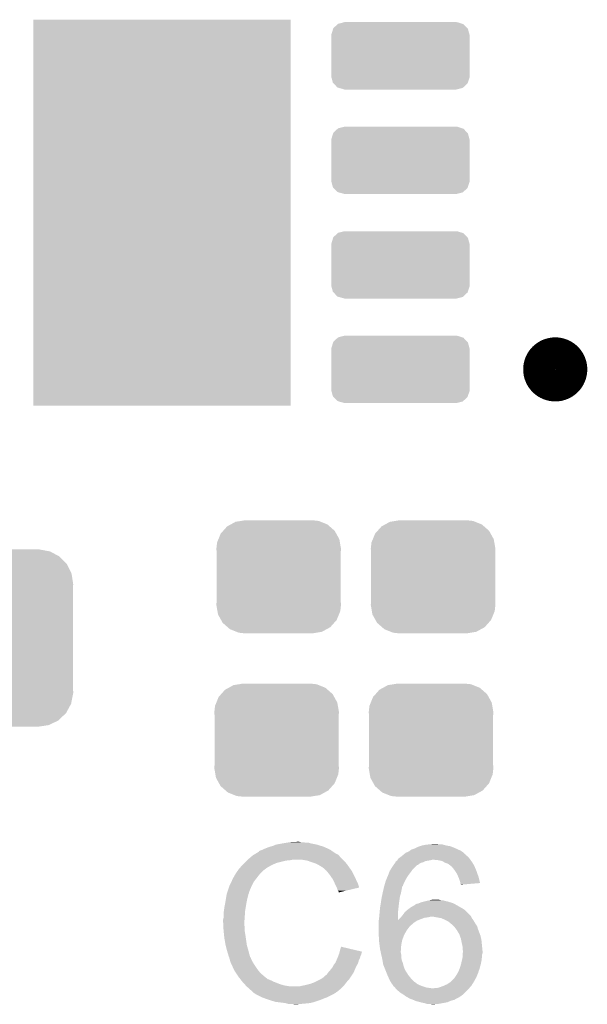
# Model space of a CAD drawing. Extents: x -0.05 to 0.95, y -0.15 to 1.54.
# Tile 17 of 35: x 0.42 to 0.55, y 0.55 to 0.79. Entities that reach past the tile are written whole.
import ezdxf

# ---------------------------------------------------------------- set-up
doc = ezdxf.new("R2010")
doc.units = 0
doc.layers.get('0').update_dxf_attribs({"linetype": 'CONTINUOUS'})
doc.layers.add('STEP_DOWN_13_CLICK_V101_GTO', color=14, linetype='CONTINUOUS')
doc.layers.add('STEP_DOWN_13_CLICK_V101_GTS', color=12, linetype='CONTINUOUS')

# ---------------------------------------------------------------- blocks, each defined once
blk = doc.blocks.new('CUSTOM_75')
for points in [[(-0.01358, 0.01127), (-0.01263, 0.01234), (0.01371, 0.01127), (0.01249, 0.01234)], [(-0.01263, 0.01234), (-0.01175, 0.01282), (0.01249, 0.01234), (0.01194, 0.01282)], [(-0.01175, 0.01282), (-0.01057, 0.01347), (0.01194, 0.01282), (0.01032, 0.01347)], [(-0.01057, 0.01347), (-0.0092, 0.01369), (0.01032, 0.01347), (0.00976, 0.01369)], [(-0.0092, 0.01369), (-0.00825, 0.01385), (0.00976, 0.01369), (0.00825, 0.01385)], [(-0.01475, 0.00922), (-0.01419, 0.01059), (0.01485, 0.00922), (0.01409, 0.01059)], [(-0.01419, 0.01059), (-0.01358, 0.01127), (0.01409, 0.01059), (0.01371, 0.01127)], [(-0.01525, 0.0069), (-0.01508, 0.00841), (0.01525, 0.0069), (0.01499, 0.00841)], [(-0.01508, 0.00841), (-0.01475, 0.00922), (0.01499, 0.00841), (0.01485, 0.00922)], [(-0.0152, 0.00607), (-0.01525, 0.0069), (0.0152, 0.00607), (0.01525, 0.0069)], [(-0.0152, -0.00607), (-0.0152, 0.00607), (0.0152, -0.00607), (0.0152, 0.00607)], [(-0.01525, -0.0069), (-0.0152, -0.00607), (0.01525, -0.0069), (0.0152, -0.00607)], [(-0.01499, -0.00841), (-0.01525, -0.0069), (0.01508, -0.00841), (0.01525, -0.0069)], [(-0.01485, -0.00922), (-0.01499, -0.00841), (0.01475, -0.00922), (0.01508, -0.00841)], [(-0.01409, -0.01059), (-0.01485, -0.00922), (0.01419, -0.01059), (0.01475, -0.00922)], [(-0.01371, -0.01127), (-0.01409, -0.01059), (0.01358, -0.01127), (0.01419, -0.01059)], [(-0.01249, -0.01234), (-0.01371, -0.01127), (0.01263, -0.01234), (0.01358, -0.01127)], [(-0.01194, -0.01282), (-0.01249, -0.01234), (0.01175, -0.01282), (0.01263, -0.01234)], [(-0.01032, -0.01347), (-0.01194, -0.01282), (0.01057, -0.01347), (0.01175, -0.01282)], [(-0.00976, -0.01369), (-0.01032, -0.01347), (0.0092, -0.01369), (0.01057, -0.01347)], [(-0.00825, -0.01385), (-0.00976, -0.01369), (0.00825, -0.01385), (0.0092, -0.01369)]]:
    blk.add_solid(points)
blk = doc.blocks.new('CUSTOM_81')
for points in [[(-0.01724, 0.01838), (-0.01557, 0.01997), (0.01717, 0.01838), (0.01564, 0.01997)], [(-0.01557, 0.01997), (-0.01536, 0.02018), (0.01564, 0.01997), (0.01526, 0.02018)], [(-0.01536, 0.02018), (-0.01325, 0.02121), (0.01526, 0.02018), (0.01335, 0.02121)], [(-0.01325, 0.02121), (-0.01302, 0.02132), (0.01335, 0.02121), (0.01277, 0.02132)], [(-0.01302, 0.02132), (-0.01049, 0.02169), (0.01277, 0.02132), (0.0108, 0.02169)], [(-0.01049, 0.02169), (-0.01045, 0.0217), (0.0108, 0.02169), (0.01045, 0.0217)], [(-0.01849, 0.0161), (-0.01739, 0.0181), (0.01844, 0.0161), (0.01745, 0.0181)], [(-0.01739, 0.0181), (-0.01724, 0.01838), (0.01745, 0.0181), (0.01717, 0.01838)], [(-0.01899, 0.01355), (-0.01856, 0.01577), (0.01895, 0.01355), (0.0186, 0.01577)], [(-0.01856, 0.01577), (-0.01849, 0.0161), (0.0186, 0.01577), (0.01844, 0.0161)], [(-0.019, 0.0132), (-0.01899, 0.01355), (0.019, 0.0132), (0.01895, 0.01355)], [(-0.01895, 0.01228), (-0.019, 0.0132), (0.01895, 0.01228), (0.019, 0.0132)], [(-0.01895, -0.01228), (-0.01895, 0.01228), (0.01895, -0.01228), (0.01895, 0.01228)], [(-0.01895, 0.01228), (-0.01895, 0.01228), (0.01895, 0.01228)], [(-0.019, -0.0132), (-0.01895, -0.01228), (0.019, -0.0132), (0.01895, -0.01228)], [(-0.01895, -0.01355), (-0.019, -0.0132), (0.01899, -0.01355), (0.019, -0.0132)], [(-0.01895, -0.01228), (-0.01895, -0.01228), (0.01895, -0.01228)], [(-0.0186, -0.01577), (-0.01895, -0.01355), (0.01855, -0.01577), (0.01899, -0.01355)], [(-0.01844, -0.0161), (-0.0186, -0.01577), (0.01849, -0.0161), (0.01855, -0.01577)], [(-0.01745, -0.0181), (-0.01844, -0.0161), (0.01739, -0.0181), (0.01849, -0.0161)], [(-0.01717, -0.01838), (-0.01745, -0.0181), (0.01724, -0.01838), (0.01739, -0.0181)], [(-0.01564, -0.01997), (-0.01717, -0.01838), (0.01557, -0.01997), (0.01724, -0.01838)], [(-0.01526, -0.02018), (-0.01564, -0.01997), (0.01536, -0.02018), (0.01557, -0.01997)], [(-0.01335, -0.02121), (-0.01526, -0.02018), (0.01325, -0.02121), (0.01536, -0.02018)], [(-0.01277, -0.02132), (-0.01335, -0.02121), (0.01302, -0.02132), (0.01325, -0.02121)], [(-0.0108, -0.02169), (-0.01277, -0.02132), (0.01049, -0.02169), (0.01302, -0.02132)], [(-0.01045, -0.0217), (-0.0108, -0.02169), (0.01045, -0.0217), (0.01049, -0.02169)]]:
    blk.add_solid(points)
blk = doc.blocks.new('RECTANGLE_83')
blk.add_solid([(0.0315, 0.04725), (0.0315, -0.04725), (-0.0315, 0.04725), (-0.0315, -0.04725)])
blk = doc.blocks.new('CUSTOM_84')
for points in [[(-0.01643, 0.00677), (-0.01536, 0.00775), (0.01637, 0.00677), (0.01543, 0.00775)], [(-0.01536, 0.00775), (-0.01525, 0.00785), (0.01543, 0.00775), (0.01512, 0.00785)], [(-0.01525, 0.00785), (-0.01371, 0.00824), (0.01512, 0.00785), (0.01391, 0.00824)], [(-0.01371, 0.00824), (-0.0137, 0.00824), (0.01391, 0.00824), (0.01387, 0.00824)], [(-0.0137, 0.00824), (-0.0137, 0.00825), (0.01387, 0.00824), (0.0137, 0.00825)], [(-0.01695, 0.00505), (-0.01648, 0.00659), (0.01695, 0.00505), (0.01653, 0.00659)], [(-0.01695, 0.005), (-0.01695, 0.00505), (0.01695, 0.005), (0.01695, 0.00505)], [(-0.01695, -0.005), (-0.01695, 0.005), (0.01695, -0.005), (0.01695, 0.005)], [(-0.01648, 0.00659), (-0.01643, 0.00677), (0.01653, 0.00659), (0.01637, 0.00677)], [(-0.01695, -0.00505), (-0.01695, -0.005), (0.01695, -0.00505), (0.01695, -0.005)], [(-0.01689, -0.00526), (-0.01695, -0.00505), (0.01694, -0.00526), (0.01695, -0.00505)], [(-0.01653, -0.00659), (-0.01689, -0.00526), (0.01649, -0.00659), (0.01694, -0.00526)], [(-0.01636, -0.00677), (-0.01653, -0.00659), (0.01643, -0.00677), (0.01649, -0.00659)], [(-0.01542, -0.00775), (-0.01636, -0.00677), (0.01537, -0.00775), (0.01643, -0.00677)], [(-0.01505, -0.00786), (-0.01542, -0.00775), (0.01525, -0.00786), (0.01537, -0.00775)], [(-0.0137, -0.00824), (-0.01505, -0.00786), (0.01372, -0.00824), (0.01525, -0.00786)], [(-0.0137, -0.00825), (-0.0137, -0.00824), (0.0137, -0.00825), (0.01372, -0.00824)]]:
    blk.add_solid(points)

msp = doc.modelspace()

# ---------------------------------------------------------------- linework, layer by layer
at = {"layer": 'STEP_DOWN_13_CLICK_V101_GTO', "const_width": 0.0079}
msp.add_lwpolyline([(0.5424, 0.7018, 1), (0.5502, 0.7018, 1)], format="xyb", close=True, dxfattribs=at)
at = {"layer": 'STEP_DOWN_13_CLICK_V101_GTO'}
for points in [[(0.4807, 0.5859), (0.4813, 0.586), (0.4851, 0.5859), (0.4845, 0.586)], [(0.4813, 0.586), (0.4831, 0.5861), (0.484, 0.586), (0.4836, 0.5861)], [(0.4728, 0.5831), (0.47363, 0.5836), (0.4928, 0.5831), (0.492, 0.5836)], [(0.47363, 0.5836), (0.4738, 0.5837), (0.492, 0.5836), (0.49186, 0.5837)], [(0.4738, 0.5838), (0.4742, 0.584), (0.49172, 0.5838), (0.49144, 0.584)], [(0.4738, 0.5837), (0.4738, 0.5838), (0.49186, 0.5837), (0.49172, 0.5838)], [(0.4742, 0.584), (0.4745, 0.5841), (0.49144, 0.584), (0.4913, 0.5841)], [(0.4745, 0.5841), (0.4749, 0.5843), (0.4913, 0.5841), (0.4909, 0.5843)], [(0.4749, 0.5843), (0.4754, 0.5845), (0.4909, 0.5843), (0.4905, 0.5845)], [(0.4754, 0.5845), (0.4759, 0.5847), (0.4905, 0.5845), (0.49005, 0.5847)], [(0.4759, 0.5847), (0.4765, 0.5849), (0.49005, 0.5847), (0.4896, 0.5849)], [(0.4765, 0.5849), (0.4772, 0.5851), (0.4896, 0.5849), (0.48896, 0.5851)], [(0.4772, 0.5851), (0.4779, 0.5854), (0.48896, 0.5851), (0.488, 0.5854)], [(0.4779, 0.5854), (0.4795, 0.5857), (0.488, 0.5854), (0.4865, 0.5857)], [(0.4795, 0.5857), (0.4807, 0.5859), (0.4865, 0.5857), (0.4858, 0.5859)], [(0.50993, 0.5835), (0.5104, 0.5837), (0.5238, 0.5835), (0.5235, 0.5837)], [(0.5104, 0.5837), (0.51068, 0.5839), (0.5235, 0.5837), (0.5232, 0.5839)], [(0.51068, 0.5839), (0.5111, 0.5842), (0.5232, 0.5839), (0.52255, 0.5842)], [(0.5111, 0.5842), (0.512, 0.5845), (0.52255, 0.5842), (0.5219, 0.5845)], [(0.512, 0.5845), (0.5128, 0.5849), (0.5219, 0.5845), (0.52094, 0.5849)], [(0.5128, 0.5849), (0.5131, 0.585), (0.52094, 0.5849), (0.5207, 0.585)], [(0.5131, 0.585), (0.5137, 0.5852), (0.5207, 0.585), (0.5196, 0.5852)], [(0.5137, 0.5852), (0.5147, 0.5854), (0.5196, 0.5852), (0.51887, 0.5854)], [(0.5147, 0.5854), (0.5158, 0.5855), (0.51887, 0.5854), (0.5185, 0.5855)], [(0.5158, 0.5855), (0.5169, 0.5856), (0.5177, 0.5855), (0.5173, 0.5856)], [(0.4702, 0.5809), (0.4708, 0.5815), (0.478, 0.5809), (0.4804, 0.5815)], [(0.4708, 0.5815), (0.4709, 0.5816), (0.4804, 0.5815), (0.4814, 0.5816)], [(0.4709, 0.5816), (0.471, 0.5817), (0.4814, 0.5816), (0.4819, 0.5817)], [(0.471, 0.5817), (0.47171, 0.5823), (0.4943, 0.5817), (0.4937, 0.5823)], [(0.47171, 0.5823), (0.47206, 0.5826), (0.4937, 0.5823), (0.4935, 0.5826)], [(0.47206, 0.5826), (0.4723, 0.5828), (0.4935, 0.5826), (0.4933, 0.5828)], [(0.4723, 0.5828), (0.47247, 0.5829), (0.4933, 0.5828), (0.4932, 0.5829)], [(0.47247, 0.5829), (0.47263, 0.583), (0.4932, 0.5829), (0.493, 0.583)], [(0.47263, 0.583), (0.4728, 0.5831), (0.493, 0.583), (0.4929, 0.5831)], [(0.4728, 0.5831), (0.4728, 0.5831), (0.4929, 0.5831), (0.4928, 0.5831)], [(0.4856, 0.5815), (0.4844, 0.5817), (0.4945, 0.5815), (0.4943, 0.5817)], [(0.4867, 0.5811), (0.4856, 0.5815), (0.4949, 0.5811), (0.4945, 0.5815)], [(0.5072, 0.5812), (0.5073, 0.5813), (0.5142, 0.5812), (0.5144, 0.5813)], [(0.5072, 0.5811), (0.5072, 0.5812), (0.514, 0.5811), (0.5142, 0.5812)], [(0.5073, 0.5813), (0.50745, 0.5814), (0.5144, 0.5813), (0.5146, 0.5814)], [(0.50745, 0.5814), (0.5076, 0.5815), (0.5146, 0.5814), (0.5153, 0.5815)], [(0.5076, 0.5815), (0.50765, 0.5816), (0.5153, 0.5815), (0.5158, 0.5816)], [(0.50765, 0.5816), (0.5077, 0.5817), (0.5158, 0.5816), (0.5162, 0.5817)], [(0.5077, 0.5817), (0.5078, 0.5819), (0.52553, 0.5817), (0.52538, 0.5819)], [(0.5078, 0.5819), (0.50793, 0.582), (0.52538, 0.5819), (0.5253, 0.582)], [(0.50793, 0.582), (0.50833, 0.5823), (0.5253, 0.582), (0.5251, 0.5823)], [(0.50833, 0.5823), (0.5086, 0.5825), (0.5251, 0.5823), (0.5249, 0.5825)], [(0.5086, 0.5825), (0.50872, 0.5826), (0.5249, 0.5825), (0.5248, 0.5826)], [(0.50872, 0.5826), (0.50884, 0.5827), (0.5248, 0.5826), (0.5246, 0.5827)], [(0.50884, 0.5827), (0.50908, 0.5829), (0.5246, 0.5827), (0.5244, 0.5829)], [(0.50908, 0.5829), (0.5092, 0.583), (0.5244, 0.5829), (0.5244, 0.583)], [(0.5092, 0.583), (0.5097, 0.5834), (0.5243, 0.583), (0.5239, 0.5834)], [(0.5092, 0.583), (0.5092, 0.583), (0.5244, 0.583), (0.5243, 0.583)], [(0.5097, 0.5834), (0.50993, 0.5835), (0.5239, 0.5834), (0.5238, 0.5835)], [(0.5176, 0.5816), (0.5166, 0.5817), (0.5256, 0.5816), (0.52553, 0.5817)], [(0.5186, 0.5814), (0.5176, 0.5816), (0.52575, 0.5814), (0.5256, 0.5816)], [(0.51895, 0.5812), (0.5186, 0.5814), (0.5259, 0.5812), (0.52575, 0.5814)], [(0.5193, 0.581), (0.51895, 0.5812), (0.52602, 0.581), (0.5259, 0.5812)], [(0.4682, 0.5785), (0.46869, 0.5792), (0.4743, 0.5785), (0.475, 0.5792)], [(0.46869, 0.5792), (0.4689, 0.5795), (0.475, 0.5792), (0.4754, 0.5795)], [(0.4689, 0.5795), (0.46899, 0.5796), (0.4754, 0.5795), (0.4755, 0.5796)], [(0.46899, 0.5796), (0.46963, 0.5803), (0.4755, 0.5796), (0.4767, 0.5803)], [(0.46963, 0.5803), (0.4699, 0.5806), (0.4767, 0.5803), (0.47735, 0.5806)], [(0.4699, 0.5806), (0.4702, 0.5809), (0.47735, 0.5806), (0.478, 0.5809)], [(0.487, 0.581), (0.4867, 0.5811), (0.495, 0.581), (0.4949, 0.5811)], [(0.4876, 0.5808), (0.487, 0.581), (0.49516, 0.5808), (0.495, 0.581)], [(0.4882, 0.5805), (0.4876, 0.5808), (0.4954, 0.5805), (0.49516, 0.5808)], [(0.4884, 0.5804), (0.4882, 0.5805), (0.49547, 0.5804), (0.4954, 0.5805)], [(0.4889, 0.5801), (0.4884, 0.5804), (0.49569, 0.5801), (0.49547, 0.5804)], [(0.4893, 0.5799), (0.4889, 0.5801), (0.49583, 0.5799), (0.49569, 0.5801)], [(0.4894, 0.5798), (0.4893, 0.5799), (0.4959, 0.5798), (0.49583, 0.5799)], [(0.49019, 0.5791), (0.4894, 0.5798), (0.4964, 0.5791), (0.4959, 0.5798)], [(0.4903, 0.579), (0.49019, 0.5791), (0.49646, 0.579), (0.4964, 0.5791)], [(0.49078, 0.5784), (0.4903, 0.579), (0.4968, 0.5784), (0.49646, 0.579)], [(0.50561, 0.5785), (0.5058, 0.579), (0.5108, 0.5785), (0.51116, 0.579)], [(0.5058, 0.579), (0.50593, 0.5792), (0.51116, 0.579), (0.5113, 0.5792)], [(0.50593, 0.5792), (0.5065, 0.5801), (0.5113, 0.5792), (0.5122, 0.5801)], [(0.5065, 0.5801), (0.50671, 0.5804), (0.5122, 0.5801), (0.5125, 0.5804)], [(0.50671, 0.5804), (0.50706, 0.5809), (0.5126, 0.5804), (0.5133, 0.5809)], [(0.50671, 0.5804), (0.50671, 0.5804), (0.5125, 0.5804), (0.5126, 0.5804)], [(0.50706, 0.5809), (0.5072, 0.5811), (0.5133, 0.5809), (0.514, 0.5811)], [(0.5201, 0.5807), (0.5193, 0.581), (0.5262, 0.5807), (0.52602, 0.581)], [(0.5206, 0.5803), (0.5201, 0.5807), (0.52644, 0.5803), (0.5262, 0.5807)], [(0.52073, 0.5802), (0.5206, 0.5803), (0.5265, 0.5802), (0.52644, 0.5803)], [(0.521, 0.58), (0.52073, 0.5802), (0.52658, 0.58), (0.5265, 0.5802)], [(0.5212, 0.5797), (0.521, 0.58), (0.52671, 0.5797), (0.52658, 0.58)], [(0.5213, 0.5796), (0.5212, 0.5797), (0.52675, 0.5796), (0.52671, 0.5797)], [(0.5217, 0.5791), (0.5213, 0.5796), (0.52696, 0.5791), (0.52675, 0.5796)], [(0.52177, 0.579), (0.5217, 0.5791), (0.527, 0.579), (0.52696, 0.5791)], [(0.5221, 0.5785), (0.52177, 0.579), (0.52718, 0.5785), (0.527, 0.579)], [(0.46702, 0.5763), (0.4673, 0.5769), (0.4725, 0.5763), (0.47297, 0.5769)], [(0.4673, 0.577), (0.4674, 0.5771), (0.47304, 0.577), (0.47312, 0.5771)], [(0.4673, 0.5769), (0.4673, 0.577), (0.47297, 0.5769), (0.47304, 0.577)], [(0.4674, 0.5771), (0.4675, 0.5774), (0.47312, 0.5771), (0.47336, 0.5774)], [(0.4675, 0.5774), (0.4677, 0.5776), (0.47336, 0.5774), (0.47351, 0.5776)], [(0.4677, 0.5776), (0.4679, 0.578), (0.47351, 0.5776), (0.47382, 0.578)], [(0.4679, 0.578), (0.46796, 0.5781), (0.47382, 0.578), (0.4739, 0.5781)], [(0.46796, 0.5781), (0.4682, 0.5785), (0.4739, 0.5781), (0.4743, 0.5785)], [(0.4911, 0.578), (0.49078, 0.5784), (0.497, 0.578), (0.4968, 0.5784)], [(0.49138, 0.5776), (0.4911, 0.578), (0.4972, 0.5776), (0.497, 0.578)], [(0.4918, 0.577), (0.49138, 0.5776), (0.49747, 0.577), (0.4972, 0.5776)], [(0.49195, 0.5767), (0.4918, 0.577), (0.4976, 0.5767), (0.49747, 0.577)], [(0.4923, 0.576), (0.49195, 0.5767), (0.49795, 0.576), (0.4976, 0.5767)], [(0.50454, 0.5756), (0.5048, 0.5765), (0.5091, 0.5756), (0.50951, 0.5765)], [(0.5048, 0.5765), (0.50488, 0.5767), (0.50951, 0.5765), (0.5096, 0.5767)], [(0.50488, 0.5767), (0.5053, 0.5777), (0.5096, 0.5767), (0.5102, 0.5777)], [(0.5053, 0.5777), (0.50561, 0.5785), (0.5102, 0.5777), (0.5108, 0.5785)], [(0.5224, 0.5779), (0.5221, 0.5785), (0.52739, 0.5779), (0.52718, 0.5785)], [(0.52253, 0.5776), (0.5224, 0.5779), (0.5275, 0.5776), (0.52739, 0.5779)], [(0.5227, 0.5772), (0.52253, 0.5776), (0.5276, 0.5772), (0.5275, 0.5776)], [(0.5229, 0.5766), (0.5227, 0.5772), (0.52775, 0.5766), (0.5276, 0.5772)], [(0.5231, 0.5761), (0.5229, 0.5766), (0.52787, 0.5761), (0.52775, 0.5766)], [(0.46607, 0.5739), (0.46647, 0.5751), (0.4714, 0.5739), (0.4719, 0.5751)], [(0.46647, 0.5751), (0.4665, 0.5752), (0.4719, 0.5751), (0.47195, 0.5752)], [(0.4665, 0.5752), (0.46702, 0.5763), (0.47195, 0.5752), (0.4725, 0.5763)], [(0.49234, 0.5759), (0.4923, 0.576), (0.498, 0.5759), (0.49795, 0.576)], [(0.4927, 0.5751), (0.49234, 0.5759), (0.49824, 0.5751), (0.498, 0.5759)], [(0.4928, 0.5749), (0.4927, 0.5751), (0.4983, 0.5749), (0.49824, 0.5751)], [(0.4929, 0.5747), (0.4928, 0.5749), (0.49747, 0.5747), (0.4983, 0.5749)], [(0.4931, 0.5741), (0.4929, 0.5747), (0.49496, 0.5741), (0.49747, 0.5747)], [(0.4933, 0.5739), (0.4931, 0.5741), (0.49413, 0.5739), (0.49496, 0.5741)], [(0.5041, 0.5738), (0.50424, 0.5744), (0.50858, 0.5738), (0.5087, 0.5744)], [(0.50424, 0.5744), (0.50433, 0.5748), (0.5087, 0.5744), (0.5088, 0.5748)], [(0.50433, 0.5748), (0.5044, 0.5751), (0.5088, 0.5748), (0.5088, 0.5751)], [(0.5044, 0.5751), (0.50446, 0.5753), (0.5088, 0.5751), (0.509, 0.5753)], [(0.50446, 0.5753), (0.50451, 0.5755), (0.509, 0.5753), (0.509, 0.5755)], [(0.50451, 0.5755), (0.50454, 0.5756), (0.509, 0.5755), (0.5091, 0.5756)], [(0.5231, 0.576), (0.5231, 0.5761), (0.5279, 0.576), (0.52787, 0.5761)], [(0.5231, 0.5757), (0.5231, 0.576), (0.52438, 0.5757), (0.5279, 0.576)], [(0.5232, 0.5757), (0.5231, 0.5757), (0.52437, 0.5757), (0.52438, 0.5757)], [(0.5232, 0.5756), (0.5232, 0.5757), (0.5232, 0.5756), (0.52437, 0.5757)], [(0.46539, 0.5705), (0.4656, 0.5716), (0.4706, 0.5705), (0.4708, 0.5716)], [(0.4656, 0.5716), (0.46575, 0.5725), (0.4708, 0.5716), (0.471, 0.5725)], [(0.46575, 0.5725), (0.46588, 0.5733), (0.471, 0.5725), (0.4712, 0.5733)], [(0.46588, 0.5733), (0.4659, 0.5734), (0.4712, 0.5733), (0.47125, 0.5734)], [(0.4659, 0.5734), (0.46593, 0.5735), (0.47125, 0.5734), (0.4713, 0.5735)], [(0.46593, 0.5735), (0.466, 0.5737), (0.4713, 0.5735), (0.4713, 0.5737)], [(0.466, 0.5737), (0.46603, 0.5738), (0.4713, 0.5737), (0.4714, 0.5738)], [(0.46603, 0.5738), (0.46607, 0.5739), (0.4714, 0.5738), (0.4714, 0.5739)], [(0.4933, 0.5737), (0.4933, 0.5739), (0.4933, 0.5737), (0.49413, 0.5739)], [(0.50365, 0.5714), (0.5038, 0.5724), (0.5081, 0.5714), (0.50824, 0.5724)], [(0.5038, 0.5724), (0.50389, 0.5728), (0.50824, 0.5724), (0.5083, 0.5728)], [(0.50389, 0.5728), (0.50401, 0.5734), (0.5083, 0.5728), (0.5085, 0.5734)], [(0.50401, 0.5734), (0.5041, 0.5738), (0.5085, 0.5734), (0.50858, 0.5738)], [(0.5143, 0.5715), (0.51475, 0.5716), (0.5199, 0.5715), (0.5193, 0.5716)], [(0.51475, 0.5716), (0.51565, 0.5718), (0.5193, 0.5716), (0.5188, 0.5718)], [(0.51565, 0.5718), (0.5161, 0.5719), (0.5183, 0.5718), (0.5179, 0.5719)], [(0.51565, 0.5718), (0.51565, 0.5718), (0.5188, 0.5718), (0.5183, 0.5718)], [(0.4651, 0.5686), (0.4652, 0.5693), (0.47035, 0.5686), (0.4704, 0.5693)], [(0.4652, 0.5693), (0.4653, 0.57), (0.4704, 0.5693), (0.47052, 0.57)], [(0.4653, 0.57), (0.46539, 0.5705), (0.47052, 0.57), (0.4706, 0.5705)], [(0.50331, 0.5688), (0.5034, 0.5699), (0.5078, 0.5688), (0.50792, 0.5699)], [(0.5034, 0.5699), (0.50352, 0.5706), (0.50792, 0.5699), (0.508, 0.5706)], [(0.50352, 0.5706), (0.5036, 0.5711), (0.508, 0.5706), (0.50806, 0.5711)], [(0.5036, 0.5711), (0.50365, 0.5714), (0.50806, 0.5711), (0.5081, 0.5714)], [(0.50962, 0.569), (0.5102, 0.5695), (0.5246, 0.569), (0.52402, 0.5695)], [(0.5102, 0.5695), (0.51033, 0.5696), (0.52402, 0.5695), (0.5239, 0.5696)], [(0.51033, 0.5696), (0.511, 0.5701), (0.5239, 0.5696), (0.52302, 0.5701)], [(0.511, 0.5701), (0.5119, 0.5706), (0.52302, 0.5701), (0.52215, 0.5706)], [(0.512, 0.5707), (0.51215, 0.5708), (0.52197, 0.5707), (0.5218, 0.5708)], [(0.512, 0.5706), (0.512, 0.5707), (0.52215, 0.5706), (0.52197, 0.5707)], [(0.51215, 0.5708), (0.5123, 0.5709), (0.5218, 0.5708), (0.5216, 0.5709)], [(0.5123, 0.5709), (0.5128, 0.571), (0.5216, 0.5709), (0.5214, 0.571)], [(0.5128, 0.571), (0.51303, 0.5711), (0.5214, 0.571), (0.5212, 0.5711)], [(0.51303, 0.5711), (0.5135, 0.5713), (0.5212, 0.5711), (0.52055, 0.5713)], [(0.5135, 0.5713), (0.5143, 0.5715), (0.52055, 0.5713), (0.5199, 0.5715)], [(0.465, 0.5671), (0.4651, 0.5675), (0.47024, 0.5671), (0.47027, 0.5675)], [(0.465, 0.5665), (0.465, 0.5671), (0.4702, 0.5665), (0.47024, 0.5671)], [(0.4651, 0.5675), (0.4651, 0.5686), (0.47027, 0.5675), (0.47035, 0.5686)], [(0.5031, 0.5668), (0.50311, 0.5669), (0.5125, 0.5668), (0.51275, 0.5669)], [(0.5031, 0.5662), (0.5031, 0.5668), (0.5116, 0.5662), (0.5125, 0.5668)], [(0.50311, 0.5669), (0.5032, 0.5676), (0.5078, 0.5669), (0.5078, 0.5676)], [(0.5032, 0.5676), (0.5033, 0.5687), (0.5078, 0.5676), (0.5078, 0.5687)], [(0.5033, 0.5687), (0.50331, 0.5688), (0.5078, 0.5687), (0.5078, 0.5688)], [(0.5078, 0.5669), (0.5081, 0.5672), (0.51275, 0.5669), (0.5135, 0.5672)], [(0.5081, 0.5672), (0.5084, 0.5675), (0.5135, 0.5672), (0.5143, 0.5675)], [(0.5084, 0.5675), (0.5085, 0.5676), (0.5143, 0.5675), (0.5151, 0.5676)], [(0.5085, 0.5676), (0.50858, 0.5677), (0.5151, 0.5676), (0.5156, 0.5677)], [(0.50858, 0.5677), (0.50867, 0.5678), (0.5156, 0.5677), (0.5158, 0.5678)], [(0.50867, 0.5678), (0.50892, 0.5681), (0.5257, 0.5678), (0.5255, 0.5681)], [(0.50892, 0.5681), (0.509, 0.5682), (0.5255, 0.5681), (0.5254, 0.5682)], [(0.509, 0.5682), (0.5095, 0.5689), (0.5254, 0.5682), (0.5247, 0.5689)], [(0.5095, 0.5689), (0.50962, 0.569), (0.5247, 0.5689), (0.5246, 0.569)], [(0.5184, 0.5674), (0.5162, 0.5678), (0.5259, 0.5674), (0.5257, 0.5678)], [(0.5193, 0.567), (0.5184, 0.5674), (0.5262, 0.567), (0.5259, 0.5674)], [(0.5201, 0.5666), (0.5193, 0.567), (0.52644, 0.5666), (0.5262, 0.567)], [(0.46504, 0.5656), (0.465, 0.5665), (0.4702, 0.5656), (0.4702, 0.5665)], [(0.46506, 0.5653), (0.46504, 0.5656), (0.4703, 0.5653), (0.4702, 0.5656)], [(0.4651, 0.5645), (0.46506, 0.5653), (0.4703, 0.5645), (0.4703, 0.5653)], [(0.46513, 0.5642), (0.4651, 0.5645), (0.4703, 0.5642), (0.4703, 0.5645)], [(0.5031, 0.5654), (0.5031, 0.5662), (0.5107, 0.5654), (0.5116, 0.5662)], [(0.5031, 0.5653), (0.5031, 0.5654), (0.5106, 0.5653), (0.5107, 0.5654)], [(0.5031, 0.565), (0.5031, 0.5653), (0.5104, 0.565), (0.5106, 0.5653)], [(0.5031, 0.5645), (0.5031, 0.565), (0.51, 0.5645), (0.5104, 0.565)], [(0.5031, 0.5638), (0.5031, 0.5645), (0.5096, 0.5638), (0.51, 0.5645)], [(0.5207, 0.5661), (0.5201, 0.5666), (0.52674, 0.5661), (0.52644, 0.5666)], [(0.52083, 0.566), (0.5207, 0.5661), (0.5268, 0.566), (0.52674, 0.5661)], [(0.5211, 0.5658), (0.52083, 0.566), (0.52693, 0.5658), (0.5268, 0.566)], [(0.5215, 0.5654), (0.5211, 0.5658), (0.5272, 0.5654), (0.52693, 0.5658)], [(0.52204, 0.5647), (0.5215, 0.5654), (0.5274, 0.5647), (0.5272, 0.5654)], [(0.5222, 0.5645), (0.52204, 0.5647), (0.52748, 0.5645), (0.5274, 0.5647)], [(0.5228, 0.5635), (0.5222, 0.5645), (0.52785, 0.5635), (0.52748, 0.5645)], [(0.46519, 0.5636), (0.46513, 0.5642), (0.4704, 0.5636), (0.4703, 0.5642)], [(0.4653, 0.5625), (0.46519, 0.5636), (0.47057, 0.5625), (0.4704, 0.5636)], [(0.46534, 0.5623), (0.4653, 0.5625), (0.4706, 0.5623), (0.47057, 0.5625)], [(0.4656, 0.5608), (0.46534, 0.5623), (0.4708, 0.5608), (0.4706, 0.5623)], [(0.5031, 0.5631), (0.5031, 0.5638), (0.50925, 0.5631), (0.5096, 0.5638)], [(0.50311, 0.563), (0.5031, 0.5631), (0.5092, 0.563), (0.50925, 0.5631)], [(0.50318, 0.5619), (0.50311, 0.563), (0.5088, 0.5619), (0.5092, 0.563)], [(0.5032, 0.5615), (0.50318, 0.5619), (0.50873, 0.5615), (0.5088, 0.5619)], [(0.52295, 0.5631), (0.5228, 0.5635), (0.528, 0.5631), (0.52785, 0.5635)], [(0.5232, 0.5624), (0.52295, 0.5631), (0.52817, 0.5624), (0.528, 0.5631)], [(0.52322, 0.5623), (0.5232, 0.5624), (0.5282, 0.5623), (0.52817, 0.5624)], [(0.5234, 0.5614), (0.52322, 0.5623), (0.5283, 0.5614), (0.5282, 0.5623)], [(0.4658, 0.56), (0.4656, 0.5608), (0.47103, 0.56), (0.4708, 0.5608)], [(0.46597, 0.5594), (0.4658, 0.56), (0.4712, 0.5594), (0.47103, 0.56)], [(0.49352, 0.5592), (0.4936, 0.5595), (0.499, 0.5592), (0.49772, 0.5595)], [(0.4936, 0.5595), (0.4939, 0.5604), (0.49772, 0.5595), (0.4939, 0.5604)], [(0.50329, 0.5608), (0.5032, 0.5615), (0.5086, 0.5608), (0.50873, 0.5615)], [(0.5034, 0.5599), (0.50329, 0.5608), (0.50854, 0.5599), (0.5086, 0.5608)], [(0.50351, 0.5594), (0.5034, 0.5599), (0.5085, 0.5594), (0.50854, 0.5599)], [(0.5236, 0.5605), (0.5234, 0.5614), (0.52839, 0.5605), (0.5283, 0.5614)], [(0.5236, 0.5598), (0.5236, 0.5605), (0.52846, 0.5598), (0.52839, 0.5605)], [(0.5237, 0.5595), (0.5236, 0.5598), (0.52849, 0.5595), (0.52846, 0.5598)], [(0.5237, 0.5594), (0.5237, 0.5595), (0.5285, 0.5594), (0.52849, 0.5595)], [(0.4662, 0.5586), (0.46597, 0.5594), (0.47141, 0.5586), (0.4712, 0.5594)], [(0.46643, 0.5579), (0.4662, 0.5586), (0.4716, 0.5579), (0.47141, 0.5586)], [(0.46647, 0.5578), (0.46643, 0.5579), (0.4717, 0.5578), (0.4716, 0.5579)], [(0.46653, 0.5576), (0.46647, 0.5578), (0.4718, 0.5576), (0.4717, 0.5578)], [(0.4666, 0.5574), (0.46653, 0.5576), (0.47187, 0.5574), (0.4718, 0.5576)], [(0.46663, 0.5573), (0.4666, 0.5574), (0.4719, 0.5573), (0.47187, 0.5574)], [(0.4667, 0.557), (0.46663, 0.5573), (0.47205, 0.557), (0.4719, 0.5573)], [(0.49271, 0.557), (0.49297, 0.5576), (0.4982, 0.557), (0.4985, 0.5576)], [(0.49297, 0.5576), (0.4931, 0.5579), (0.4985, 0.5576), (0.49856, 0.5579)], [(0.4931, 0.5579), (0.49317, 0.5581), (0.49856, 0.5579), (0.4986, 0.5581)], [(0.49317, 0.5581), (0.49332, 0.5585), (0.4986, 0.5581), (0.4988, 0.5585)], [(0.49332, 0.5585), (0.4934, 0.5587), (0.4988, 0.5585), (0.49885, 0.5587)], [(0.4934, 0.5587), (0.49345, 0.5589), (0.49885, 0.5587), (0.4989, 0.5589)], [(0.49345, 0.5589), (0.4935, 0.5591), (0.4989, 0.5589), (0.499, 0.5591)], [(0.4935, 0.5591), (0.49352, 0.5592), (0.499, 0.5591), (0.499, 0.5592)], [(0.50359, 0.559), (0.50351, 0.5594), (0.5085, 0.559), (0.5085, 0.5594)], [(0.5037, 0.5585), (0.50359, 0.559), (0.5086, 0.5585), (0.5085, 0.559)], [(0.50384, 0.5579), (0.5037, 0.5585), (0.5086, 0.5579), (0.5086, 0.5585)], [(0.504, 0.5572), (0.50384, 0.5579), (0.5087, 0.5572), (0.5086, 0.5579)], [(0.50413, 0.5564), (0.504, 0.5572), (0.509, 0.5564), (0.5087, 0.5572)], [(0.5233, 0.5564), (0.52351, 0.5573), (0.52814, 0.5564), (0.5283, 0.5573)], [(0.52351, 0.5573), (0.5236, 0.5577), (0.5283, 0.5573), (0.52834, 0.5577)], [(0.5236, 0.5577), (0.52363, 0.5582), (0.52834, 0.5577), (0.5284, 0.5582)], [(0.52363, 0.5582), (0.52365, 0.5585), (0.5284, 0.5582), (0.5284, 0.5585)], [(0.52365, 0.5585), (0.52367, 0.5588), (0.5284, 0.5585), (0.5285, 0.5588)], [(0.52367, 0.5588), (0.5237, 0.5592), (0.5285, 0.5588), (0.5285, 0.5592)], [(0.5237, 0.5592), (0.5237, 0.5594), (0.5285, 0.5592), (0.5285, 0.5594)], [(0.4668, 0.5567), (0.4667, 0.557), (0.4722, 0.5567), (0.47205, 0.557)], [(0.4669, 0.5564), (0.4668, 0.5567), (0.47239, 0.5564), (0.4722, 0.5567)], [(0.467, 0.5562), (0.4669, 0.5564), (0.47251, 0.5562), (0.47239, 0.5564)], [(0.46714, 0.5559), (0.467, 0.5562), (0.4727, 0.5559), (0.47251, 0.5562)], [(0.46756, 0.555), (0.46714, 0.5559), (0.4733, 0.555), (0.4727, 0.5559)], [(0.4678, 0.5545), (0.46756, 0.555), (0.4737, 0.5545), (0.4733, 0.555)], [(0.4911, 0.5545), (0.4914, 0.5549), (0.49712, 0.5545), (0.49729, 0.5549)], [(0.4914, 0.5549), (0.4918, 0.5554), (0.49729, 0.5549), (0.49751, 0.5554)], [(0.4918, 0.5554), (0.4919, 0.5556), (0.49751, 0.5554), (0.4976, 0.5556)], [(0.4919, 0.5556), (0.4921, 0.556), (0.4976, 0.5556), (0.49783, 0.556)], [(0.4921, 0.556), (0.49234, 0.5563), (0.49783, 0.556), (0.498, 0.5563)], [(0.49234, 0.5563), (0.4925, 0.5565), (0.498, 0.5563), (0.49806, 0.5565)], [(0.4925, 0.5565), (0.49271, 0.557), (0.49806, 0.5565), (0.4982, 0.557)], [(0.5042, 0.556), (0.50413, 0.5564), (0.5091, 0.556), (0.509, 0.5564)], [(0.50436, 0.5556), (0.5042, 0.556), (0.5092, 0.5556), (0.5091, 0.556)], [(0.50468, 0.5548), (0.50436, 0.5556), (0.5095, 0.5548), (0.5092, 0.5556)], [(0.50472, 0.5547), (0.50468, 0.5548), (0.5096, 0.5547), (0.5095, 0.5548)], [(0.50484, 0.5544), (0.50472, 0.5547), (0.5097, 0.5544), (0.5096, 0.5547)], [(0.5226, 0.5543), (0.52292, 0.5551), (0.52753, 0.5543), (0.5278, 0.5551)], [(0.52292, 0.5551), (0.523, 0.5553), (0.5278, 0.5551), (0.52785, 0.5553)], [(0.523, 0.5553), (0.52325, 0.5562), (0.52785, 0.5553), (0.5281, 0.5562)], [(0.52325, 0.5562), (0.5233, 0.5564), (0.5281, 0.5562), (0.52814, 0.5564)], [(0.46813, 0.554), (0.4678, 0.5545), (0.4741, 0.554), (0.4737, 0.5545)], [(0.46867, 0.5532), (0.46813, 0.554), (0.475, 0.5532), (0.4741, 0.554)], [(0.4688, 0.553), (0.46867, 0.5532), (0.47525, 0.553), (0.475, 0.5532)], [(0.46926, 0.5524), (0.4688, 0.553), (0.476, 0.5524), (0.47525, 0.553)], [(0.46942, 0.5522), (0.46926, 0.5524), (0.4766, 0.5522), (0.4762, 0.5524)], [(0.46926, 0.5524), (0.46926, 0.5524), (0.4762, 0.5524), (0.476, 0.5524)], [(0.4874, 0.5517), (0.4886, 0.5523), (0.4952, 0.5517), (0.49573, 0.5523)], [(0.4886, 0.5523), (0.48895, 0.5525), (0.49573, 0.5523), (0.4959, 0.5525)], [(0.48895, 0.5525), (0.4893, 0.5527), (0.4959, 0.5525), (0.49603, 0.5527)], [(0.4893, 0.5527), (0.4898, 0.5531), (0.49603, 0.5527), (0.4963, 0.5531)], [(0.4898, 0.5531), (0.4901, 0.5534), (0.4963, 0.5531), (0.4965, 0.5534)], [(0.4901, 0.5534), (0.4903, 0.5535), (0.4965, 0.5534), (0.49657, 0.5535)], [(0.4903, 0.5535), (0.4905, 0.5538), (0.49657, 0.5535), (0.49677, 0.5538)], [(0.4905, 0.5538), (0.49065, 0.554), (0.49677, 0.5538), (0.4969, 0.554)], [(0.49065, 0.554), (0.4908, 0.5542), (0.4969, 0.554), (0.49699, 0.5542)], [(0.4908, 0.5542), (0.4911, 0.5545), (0.49699, 0.5542), (0.49712, 0.5545)], [(0.505, 0.554), (0.50484, 0.5544), (0.51, 0.554), (0.5097, 0.5544)], [(0.50521, 0.5535), (0.505, 0.554), (0.5103, 0.5535), (0.51, 0.554)], [(0.50543, 0.553), (0.50521, 0.5535), (0.5107, 0.553), (0.5103, 0.5535)], [(0.5056, 0.5526), (0.50543, 0.553), (0.51103, 0.5526), (0.5107, 0.553)], [(0.5057, 0.5524), (0.5056, 0.5526), (0.5112, 0.5524), (0.51103, 0.5526)], [(0.5059, 0.552), (0.5057, 0.5524), (0.5116, 0.552), (0.5112, 0.5524)], [(0.5211, 0.5522), (0.5215, 0.5526), (0.5266, 0.5522), (0.5268, 0.5526)], [(0.5215, 0.5526), (0.5215, 0.5527), (0.5268, 0.5526), (0.5269, 0.5527)], [(0.5216, 0.5527), (0.5222, 0.5536), (0.5269, 0.5527), (0.52727, 0.5536)], [(0.5222, 0.5536), (0.52237, 0.5539), (0.52727, 0.5536), (0.5274, 0.5539)], [(0.52237, 0.5539), (0.5226, 0.5543), (0.5274, 0.5539), (0.52753, 0.5543)], [(0.46949, 0.5521), (0.46942, 0.5522), (0.4769, 0.5521), (0.4766, 0.5522)], [(0.46965, 0.5519), (0.46949, 0.5521), (0.4772, 0.5519), (0.4769, 0.5521)], [(0.4698, 0.5517), (0.46965, 0.5519), (0.47773, 0.5517), (0.4772, 0.5519)], [(0.4699, 0.5516), (0.4698, 0.5517), (0.478, 0.5516), (0.47773, 0.5517)], [(0.4703, 0.5512), (0.4699, 0.5516), (0.479, 0.5512), (0.478, 0.5516)], [(0.47054, 0.5509), (0.4703, 0.5512), (0.4801, 0.5509), (0.479, 0.5512)], [(0.4707, 0.5507), (0.47054, 0.5509), (0.4813, 0.5507), (0.4801, 0.5509)], [(0.4712, 0.5503), (0.4707, 0.5507), (0.494, 0.5503), (0.4944, 0.5507)], [(0.4716, 0.5499), (0.4712, 0.5503), (0.49354, 0.5499), (0.494, 0.5503)], [(0.472, 0.5496), (0.4716, 0.5499), (0.4932, 0.5496), (0.49354, 0.5499)], [(0.4837, 0.5507), (0.4841, 0.5508), (0.4944, 0.5507), (0.4945, 0.5508)], [(0.4841, 0.5508), (0.4846, 0.5509), (0.4945, 0.5508), (0.4946, 0.5509)], [(0.4846, 0.5509), (0.4851, 0.551), (0.4946, 0.5509), (0.49467, 0.551)], [(0.4851, 0.551), (0.4863, 0.5513), (0.49467, 0.551), (0.4949, 0.5513)], [(0.4863, 0.5513), (0.4874, 0.5517), (0.4949, 0.5513), (0.4952, 0.5517)], [(0.50596, 0.5519), (0.5059, 0.552), (0.5117, 0.5519), (0.5116, 0.552)], [(0.5062, 0.5515), (0.50596, 0.5519), (0.51226, 0.5515), (0.5117, 0.5519)], [(0.50628, 0.5514), (0.5062, 0.5515), (0.5124, 0.5514), (0.51226, 0.5515)], [(0.50635, 0.5513), (0.50628, 0.5514), (0.5125, 0.5513), (0.5124, 0.5514)], [(0.5065, 0.5511), (0.50635, 0.5513), (0.5129, 0.5511), (0.5125, 0.5513)], [(0.50655, 0.551), (0.5065, 0.5511), (0.5131, 0.551), (0.5129, 0.5511)], [(0.50665, 0.5508), (0.50655, 0.551), (0.5136, 0.5508), (0.5131, 0.551)], [(0.5067, 0.5507), (0.50665, 0.5508), (0.5139, 0.5507), (0.5136, 0.5508)], [(0.50706, 0.5504), (0.5068, 0.5507), (0.5148, 0.5504), (0.5139, 0.5507)], [(0.50715, 0.5503), (0.50706, 0.5504), (0.5156, 0.5503), (0.5148, 0.5504)], [(0.50724, 0.5502), (0.50715, 0.5503), (0.5163, 0.5502), (0.5156, 0.5503)], [(0.5075, 0.5499), (0.50724, 0.5502), (0.5249, 0.5499), (0.5252, 0.5502)], [(0.5083, 0.5492), (0.5075, 0.5499), (0.5242, 0.5492), (0.5249, 0.5499)], [(0.5166, 0.5502), (0.5168, 0.5503), (0.5252, 0.5502), (0.52529, 0.5503)], [(0.5174, 0.5503), (0.5181, 0.5505), (0.52529, 0.5503), (0.52546, 0.5505)], [(0.5181, 0.5505), (0.5189, 0.5508), (0.52546, 0.5505), (0.52571, 0.5508)], [(0.5189, 0.5508), (0.51912, 0.5509), (0.52571, 0.5508), (0.5258, 0.5509)], [(0.51912, 0.5509), (0.5198, 0.5512), (0.5258, 0.5509), (0.52599, 0.5512)], [(0.5198, 0.5512), (0.52055, 0.5517), (0.52599, 0.5512), (0.5263, 0.5517)], [(0.52055, 0.5517), (0.5207, 0.5518), (0.5263, 0.5517), (0.52636, 0.5518)], [(0.5207, 0.5518), (0.5211, 0.5522), (0.52636, 0.5518), (0.5266, 0.5522)], [(0.4722, 0.5494), (0.472, 0.5496), (0.493, 0.5494), (0.4931, 0.5496)], [(0.472, 0.5496), (0.472, 0.5496), (0.4931, 0.5496), (0.4932, 0.5496)], [(0.4723, 0.5493), (0.4722, 0.5494), (0.4927, 0.5493), (0.493, 0.5494)], [(0.4725, 0.5491), (0.4723, 0.5493), (0.4925, 0.5491), (0.4927, 0.5493)], [(0.4728, 0.5489), (0.4725, 0.5491), (0.49217, 0.5489), (0.4925, 0.5491)], [(0.4729, 0.5488), (0.4729, 0.5489), (0.492, 0.5488), (0.49217, 0.5489)], [(0.4745, 0.548), (0.4729, 0.5488), (0.4904, 0.548), (0.492, 0.5488)], [(0.47535, 0.5477), (0.4745, 0.548), (0.4896, 0.5477), (0.4904, 0.548)], [(0.4762, 0.5474), (0.47535, 0.5477), (0.4889, 0.5474), (0.4896, 0.5477)], [(0.5091, 0.5487), (0.5083, 0.5492), (0.5237, 0.5487), (0.5242, 0.5492)], [(0.50924, 0.5486), (0.5091, 0.5487), (0.5236, 0.5486), (0.5237, 0.5487)], [(0.5098, 0.5482), (0.50924, 0.5486), (0.52303, 0.5482), (0.5236, 0.5486)], [(0.51034, 0.5479), (0.5098, 0.5482), (0.5226, 0.5479), (0.52303, 0.5482)], [(0.5107, 0.5477), (0.51034, 0.5479), (0.5221, 0.5477), (0.5225, 0.5479)], [(0.51034, 0.5479), (0.51034, 0.5479), (0.5225, 0.5479), (0.5226, 0.5479)], [(0.5115, 0.5474), (0.5107, 0.5477), (0.5216, 0.5474), (0.5221, 0.5477)], [(0.4778, 0.5469), (0.4762, 0.5474), (0.4874, 0.5469), (0.4889, 0.5474)], [(0.4786, 0.5468), (0.4778, 0.5469), (0.4871, 0.5468), (0.4874, 0.5469)], [(0.4802, 0.5466), (0.4786, 0.5468), (0.4862, 0.5466), (0.4871, 0.5468)], [(0.48055, 0.5465), (0.4802, 0.5466), (0.4852, 0.5465), (0.4862, 0.5466)], [(0.4809, 0.5464), (0.48055, 0.5465), (0.4841, 0.5464), (0.4852, 0.5465)], [(0.4824, 0.5463), (0.482, 0.5464), (0.483, 0.5463), (0.4841, 0.5464)], [(0.51197, 0.5472), (0.5115, 0.5474), (0.5208, 0.5472), (0.5216, 0.5474)], [(0.5122, 0.5471), (0.51197, 0.5472), (0.52058, 0.5471), (0.5208, 0.5472)], [(0.513, 0.5469), (0.5122, 0.5471), (0.52012, 0.5469), (0.52058, 0.5471)], [(0.51335, 0.5468), (0.513, 0.5469), (0.5199, 0.5468), (0.52012, 0.5469)], [(0.5137, 0.5467), (0.51335, 0.5468), (0.51935, 0.5467), (0.5199, 0.5468)], [(0.5143, 0.5466), (0.5137, 0.5467), (0.5188, 0.5466), (0.51935, 0.5467)], [(0.5149, 0.5464), (0.5143, 0.5466), (0.5177, 0.5464), (0.5188, 0.5466)], [(0.5161, 0.5463), (0.5158, 0.5464), (0.5164, 0.5463), (0.5177, 0.5464)]]:
    msp.add_solid(points, dxfattribs=at)

# ---------------------------------------------------------------- block references
at = {"layer": 'STEP_DOWN_13_CLICK_V101_GTS'}
for name, p in [('RECTANGLE_83', (0.45, 0.7402)), ('CUSTOM_84', (0.5084, 0.7786)), ('CUSTOM_84', (0.5084, 0.753)), ('CUSTOM_84', (0.5084, 0.7274)), ('CUSTOM_84', (0.5084, 0.7018)), ('CUSTOM_75', (0.4786, 0.651)), ('CUSTOM_75', (0.5164, 0.651)), ('CUSTOM_81', (0.4093, 0.636)), ('CUSTOM_75', (0.4781, 0.611)), ('CUSTOM_75', (0.5159, 0.611))]:
    msp.add_blockref(name, p, dxfattribs=at)

doc.saveas('drawing.dxf')
